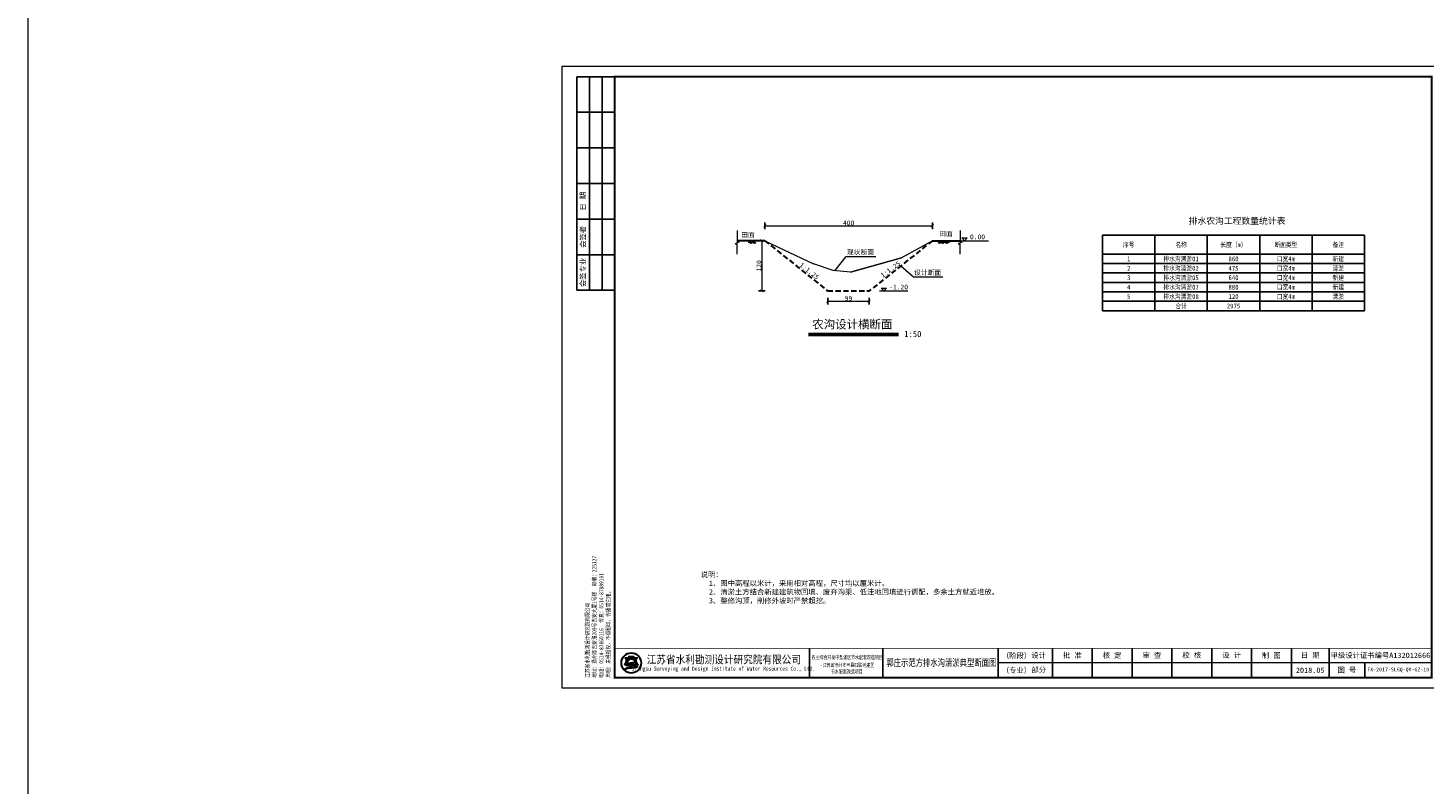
# Model space of a CAD drawing. Extents: x 464172 to 473094, y 3847158 to 3855433.
# Tile 78 of 98: x 469570 to 470236, y 3851338 to 3851700. Entities that reach past the tile are written whole.
import ezdxf
from ezdxf.enums import TextEntityAlignment as Align

# ---------------------------------------------------------------- set-up
doc = ezdxf.new("R2010")
doc.units = 0
doc.header["$PDMODE"] = 34
doc.header["$PDSIZE"] = 0.2
doc.linetypes.add('HIDDEN', pattern=[0.375, 0.25, -0.125])
doc.layers.get('0').update_dxf_attribs({"linetype": 'CONTINUOUS'})
doc.layers.get('Defpoints').update_dxf_attribs({"linetype": 'CONTINUOUS'})
for name, color, linetype, lineweight in [('0.09标注线', 3, 'CONTINUOUS', 9), ('0.13填充', 8, 'CONTINUOUS', 9), ('0.13文字', 3, 'CONTINUOUS', 13), ('1粗线', 7, 'CONTINUOUS', 30), ('文字', 7, 'CONTINUOUS', 15), ('标注', 7, 'CONTINUOUS', 15), ('细实线', 3, 'CONTINUOUS', 20), ('细线', 7, 'CONTINUOUS', 15)]:
    doc.layers.add(name, color=color, linetype=linetype, lineweight=lineweight)
for name, color, linetype in [('THIN', 7, 'CONTINUOUS'), ('断面', 7, 'CONTINUOUS'), ('注释层', 130, 'CONTINUOUS')]:
    doc.layers.add(name, color=color, linetype=linetype)
doc.styles.add('-仿宋_GB2312', font='FangSong_GB2312.ttf')
doc.styles.add('LYJFS', font='times.ttf', dxfattribs={"width": 0.7})
doc.styles.add('仿宋', font='FangSong_GB2312.ttf', dxfattribs={"width": 0.8})
doc.styles.add('宋体', font='txt')
doc.dimstyles.new('副本 (2) STANDARD', dxfattribs={"dimscale": 0, "dimtxt": 3.5, "dimasz": 1.5, "dimexe": 1.5, "dimexo": 1.25, "dimgap": 0.2, "dimtad": 1, "dimdec": 1, "dimzin": 0, "dimdsep": 46, "dimtxsty": '-仿宋_GB2312', "dimblk": 'ARCHTICK', "dimcen": 0.09, "dimadec": 0, "dimazin": 0, "dimtfac": 1, "dimtdec": 1, "dimtix": 1, "dimtmove": 2, "dimatfit": 3, "dimfxl": 1.7, "dimfxlon": 1, "dimtolj": 1, "dimtzin": 0, "dimlwd": 9, "dimarcsym": 0})

# ---------------------------------------------------------------- blocks, each defined once
blk = doc.blocks.new('TK')
h = blk.add_hatch(color=152)
h.dxf.hatch_style = 1
h.paths.add_polyline_path([(37.76634519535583, 12, 1), (28.08865389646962, 12, 1)])
h.paths.add_polyline_path([(37.60348109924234, 12, 1), (28.2515179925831, 12, 1)], flags=16)
h = blk.add_hatch(color=152)
h.dxf.hatch_style = 1
edge = h.paths.add_edge_path()
edge.add_arc((34.80941884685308, 9.57513306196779), 1.461698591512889, 43.31770961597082, 70.37003522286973)
edge.add_arc((33.42980450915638, 5.707128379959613), 5.568375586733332, 70.37003522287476, 84.52854590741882)
edge.add_arc((32.84297213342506, -0.4193509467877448), 11.72289597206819, 84.5285459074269, 95.17746754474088)
edge.add_arc((32.98455917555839, 9.871856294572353), 1.831337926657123, 111.7965680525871, 130.9174013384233, ccw=False)
edge.add_arc((34.88031159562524, 5.13131362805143), 6.936886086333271, 98.84274785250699, 111.79656805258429, ccw=False)
edge.add_arc((35.94667124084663, -1.723120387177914), 13.873772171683, 95.21036804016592, 98.84274785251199, ccw=False)
edge.add_ellipse((32.92749954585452, 12.29239219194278), major_axis=(-1.773815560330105, 0), ratio=0.8776980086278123, start_angle=172.6538623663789, end_angle=176.9129867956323)
edge.add_arc((34.51986391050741, 1.961408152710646), 10.24870363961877, 88.99992913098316, 98.52267106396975)
edge.add_arc((34.12653419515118, 4.586133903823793), 7.594670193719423, 98.5226710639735, 116.8491039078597)
edge.add_arc((31.25213164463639, 10.26438648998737), 1.230336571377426, 116.8491039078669, 139.2900683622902)
edge.add_arc((30.4676556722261, 10.93937889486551), 0.1954369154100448, 139.2900683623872, 263.050638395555)
edge.add_arc((30.65080526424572, 12.44199033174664), 1.70916902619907, 263.0506383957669, 272.136251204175)
edge.add_arc((31.81845295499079, -18.86063964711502), 29.61523112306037, 88.46268833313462, 92.13625120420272, ccw=False)
edge.add_arc((32.47617160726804, 5.646726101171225), 5.099041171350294, 68.07113774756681, 88.46268833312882, ccw=False)
edge.add_arc((36.58583429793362, -10.91731876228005), 21.4080615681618, 95.91294384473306, 98.79521578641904)
edge.add_arc((35.21854840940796, -2.080308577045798), 12.46590188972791, 98.79521578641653, 117.8496747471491)
edge.add_arc((93.71745628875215, -228.4932874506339), 245.9934265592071, 104.7703900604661, 105.15790668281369, ccw=False)
edge.add_line((31.00239690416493, 9.371353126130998), (30.1988762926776, 9.045501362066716))
edge.add_arc((51.56004769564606, -88.12407086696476), 99.48982566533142, 100.90627282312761, 102.39834375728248, ccw=False)
edge.add_line((32.73627937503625, 9.568770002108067), (32.12568198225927, 9.380185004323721))
edge.add_arc((29.81630978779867, 37.97211086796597), 28.68503833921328, 274.6177604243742, 279.6944367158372)
edge.add_arc((33.87653895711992, 14.20489681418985), 4.573507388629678, 279.694436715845, 287.6119267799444)
edge.add_arc((34.76080719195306, 11.41934212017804), 1.650966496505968, 287.6119267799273, 311.5140981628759)
edge.add_arc((35.67269695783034, 10.38914913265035), 0.2751610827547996, 311.5140981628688, 403.3177096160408)
edge = h.paths.add_edge_path()
edge.add_arc((37.34861352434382, 13.13700107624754), 2.066422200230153, 138.9741968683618, 204.1180883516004, ccw=False)
edge.add_line((35.78967558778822, 14.49339822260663), (34.09257231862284, 14.49339822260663))
edge.add_line((34.09257231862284, 14.49339822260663), (34.09257231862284, 15.08006279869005))
edge.add_line((34.09257231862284, 15.08006279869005), (31.76242677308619, 15.08006279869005))
edge.add_line((31.76242677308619, 15.08006279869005), (31.76242677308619, 14.49339822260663))
edge.add_line((31.76242677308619, 14.49339822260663), (30.06532350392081, 14.49339822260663))
edge.add_arc((28.50638556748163, 13.13700107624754), 2.066422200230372, -24.118088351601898, 41.0258031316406, ccw=False)
edge.add_arc((26.96985351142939, 13.82490731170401), 3.749914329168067, 314.34412131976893, 335.8819116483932, ccw=False)
edge.add_arc((28.92445619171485, 14.17747440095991), 3.106664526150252, 282.3877277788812, 290.1465811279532)
edge.add_arc((25.86021252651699, 22.52986678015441), 12.00340818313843, 290.1465811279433, 296.6495194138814)
edge.add_ellipse((32.92749954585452, 12.29239219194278), major_axis=(-1.773815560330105, 0), ratio=0.8776980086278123, start_angle=176.9129867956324, end_angle=378.37473811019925, ccw=False)
edge.add_ellipse((32.92749954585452, 12.29239219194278), major_axis=(-1.773815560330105, 0), ratio=0.8776980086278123, start_angle=172.653862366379, end_angle=176.9129867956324, ccw=False)
edge.add_ellipse((32.92749954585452, 12.29239219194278), major_axis=(-1.773815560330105, 0), ratio=0.8776980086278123, start_angle=161.6252618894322, end_angle=172.653862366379, ccw=False)
edge.add_arc((39.99478656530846, 22.52986678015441), 12.00340818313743, 243.3504805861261, 249.853418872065)
edge.add_arc((36.93054290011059, 14.17747440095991), 3.106664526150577, 249.8534188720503, 257.61227222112)
edge.add_arc((38.88514558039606, 13.82490731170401), 3.74991432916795, 204.1180883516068, 225.6558786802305, ccw=False)
at = {"lineweight": 0}
for p, q in [((0, 0), (0, 297)), ((0, 297), (420, 297)), ((420, 297), (420, 0)), ((415, 12), (208, 12)), ((420, 0), (0, 0))]:
    blk.add_line(p, q, dxfattribs=at)
for p, q in [((25, 292), (7, 292)), ((7, 292), (7, 190)), ((13, 292), (13, 190)), ((19, 292), (19, 190)), ((25, 275), (7, 275)), ((25, 258), (7, 258)), ((25, 241), (7, 241)), ((25, 224), (7, 224)), ((25, 207), (7, 207)), ((25, 190), (7, 190)), ((118, 19), (118, 5)), ((153, 19), (153, 5)), ((208, 19), (208, 5)), ((234, 19), (234, 5)), ((253, 19), (253, 5)), ((272, 19), (272, 5)), ((291, 19), (291, 5)), ((310, 19), (310, 5)), ((329, 19), (329, 5)), ((348, 19), (348, 5)), ((366, 19), (366, 5)), ((383, 12), (383, 5))]:
    blk.add_line(p, q)
at = {"lineweight": 0, "const_width": 1}
blk.add_lwpolyline([(25, 292), (415, 292), (415, 5), (25, 5)], close=True, dxfattribs=at)
at = {"lineweight": 0, "const_width": 0.4}
blk.add_lwpolyline([(415, 19), (25, 19)], dxfattribs=at)
at = {"color": 152}
for points in [[(31.24412181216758, 11.80161767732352, -0.02838203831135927), (29.99446309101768, 11.26089254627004, -0.03386732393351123), (29.59091690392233, 11.14313846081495, 0.09425397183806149), (30.39241989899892, 12.29262248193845, 0.2921547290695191), (30.06532350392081, 14.49339822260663), (31.76242677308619, 14.49339822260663), (31.76242677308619, 15.08006279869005), (34.09257231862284, 15.08006279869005), (34.09257231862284, 14.49339822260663), (35.78967558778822, 14.49339822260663, 0.29215472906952), (35.46257919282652, 12.29262248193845, 0.09425397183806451), (36.2640821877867, 11.14313846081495, -0.03386732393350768), (35.86053600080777, 11.26089254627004, -0.02838203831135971), (34.61087727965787, 11.80161767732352)], [(34.69874112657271, 12.20855064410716, 0.04157472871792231), (33.0009984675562, 12.09693843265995, 0.08013502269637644), (30.6964595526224, 11.36209164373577, 0.09823132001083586), (30.31951032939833, 11.06684867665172, 0.599439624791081), (30.44400935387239, 10.74537776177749, 0.03966424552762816), (30.71451621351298, 10.73400916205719, -0.01603031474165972), (32.61296833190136, 10.7439319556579, -0.08921046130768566), (34.38043466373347, 10.37684270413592, 0.01257694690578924), (33.31247064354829, 10.23900867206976, 0.08333285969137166), (29.39506013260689, 8.941746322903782, -0.001690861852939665), (31.00239690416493, 9.371353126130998), (30.1988762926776, 9.045501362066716, -0.006510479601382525), (32.73627937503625, 9.568770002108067), (32.12568198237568, 9.380185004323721, 0.02215480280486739), (34.64668864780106, 9.696699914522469, 0.03456031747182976), (35.26033732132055, 9.845760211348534, 0.1046726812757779), (35.85507491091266, 10.18311053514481, 0.4234638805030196), (35.87289335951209, 10.57792154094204, 0.1185893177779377), (35.30046801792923, 10.95188049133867, 0.06185687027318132), (33.96074808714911, 11.25013348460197, 0.04649815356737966), (31.78508714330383, 11.25571519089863, -0.08362449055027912), (32.30456102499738, 11.57226833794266, -0.05658197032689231), (33.81395195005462, 11.9857476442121, -0.01585057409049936), (34.68675527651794, 12.09332510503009)]]:
    blk.add_lwpolyline(points, format="xyb", dxfattribs=at)
for radius in [4.838845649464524, 4.675981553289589]:
    blk.add_circle((32.92749954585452, 12), radius, dxfattribs=at)
blk.add_arc((34.88031159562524, 5.13131362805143), 6.936886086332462, 98.84274785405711, 111.7965680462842, dxfattribs=at)
for start_param, end_param in [(2.820892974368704, 6.603884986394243), (3.013378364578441, 3.087714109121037)]:
    blk.add_ellipse((32.92749954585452, 12.29239219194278), major_axis=(-1.773815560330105, 0), ratio=0.8776980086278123, start_param=start_param, end_param=end_param, dxfattribs=at)
at = {"style": '宋体'}
for s, height, width, p in [('江苏省水利勘测设计研究院有限公司', 3.75, 0.9, (77.12731924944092, 13.75084589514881)), ('农业综合开发中型灌区节水配套改造项目', 1.8, 0.75, (136, 14.74047347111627)), ('Jiangsu Surveying and Design Institute of Water Resources Co., Ltd.', 2, 0.8, (76.9551912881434, 9.01340379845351)), ('-江苏省徐州市丰县四联河灌区', 1.8, 0.75, (136, 11.02926161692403)), ('节水配套改造项目', 1.8, 0.75, (135.8399052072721, 7.880905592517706))]:
    blk.add_text(s, height=height, dxfattribs=dict(at, width=width)).set_placement(p, align=Align.MIDDLE)
at = {"style": 'LYJFS'}
for s, p in [('（阶段）', (216.8339300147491, 15.5)), ('（专业）', (216.8339300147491, 8.5))]:
    blk.add_text(s, height=2.5, dxfattribs=at).set_placement(p, align=Align.MIDDLE_CENTER)
at = {"style": '仿宋'}
blk.add_text('2018.05', height=2.5, dxfattribs=at).set_placement((357, 8.5), align=Align.MIDDLE)
at = {"rotation": 90}
for s, insert, char_height, attachment_point, style in [('日 期', (10, 232.5), 2.5, 5, '宋体'), ('会签者', (10, 215.5), 2.5, 5, '宋体'), ('会签专业', (10, 198.5), 2.5, 5, '宋体'), ('江苏省水利勘测设计研究院有限公司\\P地址：扬州市吉安路209号吉安大厦1号楼  邮编：225127\\P电话：0514-87860116  传真：0514-87889101\\P声明：未经授权，不得翻印、传播或它用。', (23.29513194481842, 4.918324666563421), 2, 7, '仿宋')]:
    blk.add_mtext(s, dxfattribs=dict(at, insert=insert, char_height=char_height, attachment_point=attachment_point, style=style))
at = {"char_height": 2.5, "attachment_point": 5, "style": '宋体'}
for s, insert in [('设计', (227.4021536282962, 15.5)), ('批 准', (243.5, 15.5)), ('核 定', (262.4375, 15.47222222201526)), ('审 查', (281.4305555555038, 15.47328627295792)), ('校 核', (300.4652777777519, 15.54328155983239)), ('设 计', (319.4722222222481, 15.59333057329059)), ('制 图', (338.4166666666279, 15.4779241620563)), ('日 期', (357, 15.5)), ('甲级设计证书编号A132012666', (390.5, 15.5)), ('部分', (227.4021536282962, 8.5)), ('图 号', (374.5, 8.5))]:
    blk.add_mtext(s, dxfattribs=dict(at, insert=insert))
blk = doc.blocks.new('_ARCHTICK')
at = {"color": 0, "linetype": 'ByBlock', "const_width": 0.15}
blk.add_lwpolyline([(-0.5, -0.5), (0.5, 0.5)], dxfattribs=at)
blk = doc.blocks.new('*D72')
at = {"layer": '0.09标注线', "color": 0, "lineweight": -2}
for p, q in [((469921.3618363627, 3851603.398934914), (469921.3618363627, 3851606.598934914)), ((470001.3618363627, 3851603.398934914), (470001.3618363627, 3851606.598934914))]:
    blk.add_line(p, q, dxfattribs=at)
at = {"layer": '0.09标注线', "color": 0, "lineweight": 9}
blk.add_line((469921.3618363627, 3851605.098934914), (470001.3618363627, 3851605.098934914), dxfattribs=at)
at = {"layer": 'Defpoints', "color": 0, "lineweight": -3}
for p in [(470001.3618363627, 3851605.098934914), (469921.3618363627, 3851597.947903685), (470001.3618363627, 3851597.947903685)]:
    blk.add_point(p, dxfattribs=at)
at = {"layer": '0.09标注线', "color": 0, "lineweight": 9, "xscale": 1.5, "yscale": 1.5, "zscale": 1.5, "rotation": 180}
blk.add_blockref('_ARCHTICK', (469921.3618363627, 3851605.098934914), dxfattribs=at)
at = {"layer": '0.09标注线', "color": 0, "lineweight": 9, "xscale": 1.5, "yscale": 1.5, "zscale": 1.5}
blk.add_blockref('_ARCHTICK', (470001.3618363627, 3851605.098934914), dxfattribs=at)
at = {"layer": '0.09标注线', "color": 0, "lineweight": 13, "insert": (469961.3618363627, 3851606.448934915), "char_height": 2.3, "attachment_point": 5, "style": '-仿宋_GB2312'}
blk.add_mtext('\\A1;400', dxfattribs=at)
blk = doc.blocks.new('*D73')
at = {"layer": '0.09标注线', "color": 0, "lineweight": -2}
for p, q in [((469951.3618363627, 3851570.713818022), (469951.3618363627, 3851567.513818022)), ((469971.2178908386, 3851570.713818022), (469971.2178908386, 3851567.513818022))]:
    blk.add_line(p, q, dxfattribs=at)
at = {"layer": '0.09标注线', "color": 0, "lineweight": 9}
blk.add_line((469951.3618363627, 3851569.013818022), (469971.2178908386, 3851569.013818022), dxfattribs=at)
at = {"layer": 'Defpoints', "color": 0, "lineweight": -3}
for p in [(469951.3618363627, 3851573.947903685), (469971.2178908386, 3851573.947903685), (469971.2178908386, 3851569.013818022)]:
    blk.add_point(p, dxfattribs=at)
at = {"layer": '0.09标注线', "color": 0, "lineweight": 9, "xscale": 1.5, "yscale": 1.5, "zscale": 1.5, "rotation": 180}
blk.add_blockref('_ARCHTICK', (469951.3618363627, 3851569.013818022), dxfattribs=at)
at = {"layer": '0.09标注线', "color": 0, "lineweight": 9, "xscale": 1.5, "yscale": 1.5, "zscale": 1.5}
blk.add_blockref('_ARCHTICK', (469971.2178908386, 3851569.013818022), dxfattribs=at)
at = {"layer": '0.09标注线', "color": 0, "lineweight": 13, "insert": (469961.2898636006, 3851570.363818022), "char_height": 2.3, "attachment_point": 5, "style": '-仿宋_GB2312'}
blk.add_mtext('\\A1;99', dxfattribs=at)
blk = doc.blocks.new('*D71')
at = {"layer": '0.09标注线', "color": 0, "lineweight": -2}
for p, q in [((469920.1118363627, 3851597.947903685), (469918.355242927, 3851597.947903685)), ((469921.555242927, 3851573.947903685), (469918.355242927, 3851573.947903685))]:
    blk.add_line(p, q, dxfattribs=at)
at = {"layer": '0.09标注线', "color": 0, "lineweight": 9}
blk.add_line((469919.855242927, 3851597.947903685), (469919.855242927, 3851573.947903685), dxfattribs=at)
at = {"layer": 'Defpoints', "color": 0, "lineweight": -3}
for p in [(469921.3618363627, 3851597.947903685), (469919.855242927, 3851573.947903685), (469957.3618363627, 3851573.947903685)]:
    blk.add_point(p, dxfattribs=at)
at = {"layer": '0.09标注线', "color": 0, "lineweight": 9, "xscale": 1.5, "yscale": 1.5, "zscale": 1.5}
for p, rotation in [((469919.855242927, 3851597.947903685), 90), ((469919.855242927, 3851573.947903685), 270)]:
    blk.add_blockref('_ARCHTICK', p, dxfattribs=dict(at, rotation=rotation))
at = {"layer": '0.09标注线', "color": 0, "lineweight": 13, "insert": (469918.5052429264, 3851585.947903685), "char_height": 2.3, "attachment_point": 5, "rotation": 90, "style": '-仿宋_GB2312'}
blk.add_mtext('\\A1;120', dxfattribs=at)

msp = doc.modelspace()

# ---------------------------------------------------------------- linework, layer by layer
at = {"lineweight": 30}
for p, q in [((469921.3618363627, 3851597.947903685), (469908.1497444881, 3851597.947903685)), ((470001.3618363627, 3851597.947903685), (470014.5739282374, 3851597.947903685))]:
    msp.add_line(p, q, dxfattribs=at)
at = {"lineweight": 15}
for p, q in [((469921.3618363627, 3851597.947903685), (469944.6561298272, 3851586.892829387)), ((469954.03360022, 3851583.694440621), (469944.6561298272, 3851586.892829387)), ((469962.2244148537, 3851582.893705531), (469954.03360022, 3851583.694440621))]:
    msp.add_line(p, q, dxfattribs=at)
at = {"color": 7, "lineweight": 25}
for p, q in [((470107.5492425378, 3851600.520042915), (470107.5492425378, 3851564.520042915)), ((470132.5492425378, 3851600.520042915), (470132.5492425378, 3851564.520042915)), ((470157.5492425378, 3851600.520042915), (470157.5492425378, 3851564.520042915)), ((470182.5492425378, 3851600.520042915), (470182.5492425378, 3851564.520042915)), ((470082.5492425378, 3851591.520042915), (470207.5492425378, 3851591.520042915)), ((470082.5492425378, 3851587.020042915), (470207.5492425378, 3851587.020042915)), ((470082.5492425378, 3851582.520042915), (470207.5492425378, 3851582.520042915)), ((470082.5492425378, 3851578.020042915), (470207.5492425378, 3851578.020042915)), ((470082.5492425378, 3851573.520042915), (470207.5492425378, 3851573.520042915)), ((470082.5492425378, 3851569.020042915), (470207.5492425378, 3851569.020042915))]:
    msp.add_line(p, q, dxfattribs=at)
at = {"lineweight": 15}
msp.add_lwpolyline([(470001.3618363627, 3851597.947903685), (469986.6324944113, 3851589.782892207), (469962.2244148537, 3851582.893705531), (469986.6324944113, 3851589.782892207)], dxfattribs=at)
at = {"color": 7, "lineweight": 25}
msp.add_lwpolyline([(470082.5492425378, 3851600.520042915), (470207.5492425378, 3851600.520042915), (470207.5492425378, 3851564.520042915), (470082.5492425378, 3851564.520042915)], close=True, dxfattribs=at)
at = {"layer": '0.09标注线'}
for p, q in [((469908.1497329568, 3851602.786716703), (469908.1497457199, 3851597.430999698)), ((470014.5739167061, 3851602.786716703), (470014.5739294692, 3851597.430999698)), ((469909.1497457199, 3851597.430999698), (469907.1497457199, 3851596.276668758)), ((469908.1497457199, 3851596.276668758), (469907.1497457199, 3851596.276668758)), ((469908.1497434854, 3851591.54697672), (469908.1497457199, 3851596.276668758)), ((469908.1497457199, 3851597.430999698), (469909.1497457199, 3851597.430999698)), ((470015.5739294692, 3851597.430999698), (470013.5739294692, 3851596.276668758)), ((470014.5739294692, 3851596.276668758), (470013.5739294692, 3851596.276668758)), ((470014.5739272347, 3851591.54697672), (470014.5739294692, 3851596.276668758)), ((470014.5739294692, 3851597.430999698), (470015.5739294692, 3851597.430999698))]:
    msp.add_line(p, q, dxfattribs=at)
at = {"layer": '0.13填充', "color": 7, "lineweight": 40, "ltscale": 0.005}
msp.add_line((469942.2198667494, 3851553.471846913), (469985.1659034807, 3851553.471846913), dxfattribs=at)
at = {"layer": '0.13填充', "color": 7, "ltscale": 0.005}
msp.add_line((469942.2198667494, 3851552.62899593), (469985.1659034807, 3851552.62899593), dxfattribs=at)
at = {"layer": '1粗线', "linetype": 'HIDDEN', "lineweight": 30, "ltscale": 10}
for p, q in [((469921.3618363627, 3851597.947903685), (469951.3618363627, 3851573.947903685)), ((470001.3618363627, 3851597.947903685), (469971.2178908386, 3851573.947903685)), ((469951.3618363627, 3851573.947903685), (469971.3618363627, 3851573.947903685))]:
    msp.add_line(p, q, dxfattribs=at)
at = {"layer": 'THIN', "lineweight": 13}
for p, q in [((470014.5739282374, 3851597.947903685), (470028.1003421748, 3851597.947903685)), ((469976.0246222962, 3851573.947903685), (469989.5510362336, 3851573.947903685))]:
    msp.add_line(p, q, dxfattribs=at)
at = {"layer": '断面', "color": 3, "lineweight": 15}
msp.add_line((469569.6374416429, 3855432.776576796), (469569.6374416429, 3847158.406155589), dxfattribs=at)
at = {"layer": '标注', "color": 0, "lineweight": 13}
for p, q in [((469954.7034860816, 3851583.628952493), (469960.2015349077, 3851590.3893931)), ((469960.2015349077, 3851590.3893931), (469974.3050907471, 3851590.3893931)), ((469986.2898636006, 3851585.947903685), (469992.2779289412, 3851580.643124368)), ((469992.2779289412, 3851580.643124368), (470006.3814847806, 3851580.643124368))]:
    msp.add_line(p, q, dxfattribs=at)
at = {"layer": '细实线', "lineweight": 5}
for p, q in [((469913.7965314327, 3851597.650983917), (469913.595219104, 3851596.9743669)), ((469913.5963743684, 3851597.947903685), (469914.5126572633, 3851596.541716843)), ((469913.9544834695, 3851597.416672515), (469913.8055911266, 3851596.896449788)), ((469913.9194741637, 3851597.947903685), (469914.8233790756, 3851596.547608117)), ((469914.2321603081, 3851597.947903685), (469915.1482361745, 3851596.588965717)), ((469915.6176674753, 3851597.650983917), (469915.4163551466, 3851596.9743669)), ((469915.417510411, 3851597.947903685), (469916.3337933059, 3851596.541716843)), ((469915.7756195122, 3851597.416672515), (469915.6267271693, 3851596.896449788)), ((469915.7406102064, 3851597.947903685), (469916.6445151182, 3851596.547608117)), ((469916.0532963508, 3851597.947903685), (469916.9693722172, 3851596.588965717)), ((470004.9226403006, 3851597.947903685), (470004.0065644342, 3851596.588965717)), ((470005.235326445, 3851597.947903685), (470004.3314215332, 3851596.547608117)), ((470005.5584262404, 3851597.947903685), (470004.6421433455, 3851596.541716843)), ((470005.2003171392, 3851597.416672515), (470005.3492094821, 3851596.896449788)), ((470005.3582691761, 3851597.650983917), (470005.5595815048, 3851596.9743669)), ((470006.6703763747, 3851597.947903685), (470005.7543005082, 3851596.588965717)), ((470006.9830625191, 3851597.947903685), (470006.0791576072, 3851596.547608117)), ((470007.3061623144, 3851597.947903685), (470006.3898794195, 3851596.541716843)), ((470006.9480532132, 3851597.416672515), (470007.0969455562, 3851596.896449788)), ((470007.1060052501, 3851597.650983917), (470007.3073175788, 3851596.9743669)), ((470008.4915124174, 3851597.947903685), (470007.5754365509, 3851596.588965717)), ((470008.8041985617, 3851597.947903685), (470007.9002936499, 3851596.547608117)), ((470009.1272983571, 3851597.947903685), (470008.2110154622, 3851596.541716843)), ((470008.769189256, 3851597.416672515), (470008.9180815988, 3851596.896449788)), ((470008.9271412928, 3851597.650983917), (470009.1284536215, 3851596.9743669))]:
    msp.add_line(p, q, dxfattribs=at)
at = {"layer": '细线', "color": 7}
for points in [[(470016.6660698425, 3851597.947903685), (470015.3660698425, 3851599.247903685), (470017.9660698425, 3851599.247903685)], [(469978.1167639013, 3851573.947903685), (469976.8167639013, 3851575.247903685), (469979.4167639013, 3851575.247903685)]]:
    msp.add_lwpolyline(points, close=True, dxfattribs=at)

# ---------------------------------------------------------------- block references
at = {"layer": '断面'}
msp.add_blockref('TK', (469824.6593476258, 3851384.269284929), dxfattribs=at)

# ---------------------------------------------------------------- texts
at = {"color": 7, "lineweight": 25, "style": '-仿宋_GB2312', "width": 0.85}
for s, p in [('序号', (470095.0492425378, 3851596.020042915)), ('名称', (470120.0492425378, 3851596.020042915)), ('长度（m）', (470145.0492425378, 3851596.020042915)), ('断面类型', (470170.0492425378, 3851596.020042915)), ('备注', (470195.0492425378, 3851596.020042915)), ('1', (470095.0492425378, 3851589.270042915)), ('排水沟清淤01', (470120.0492425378, 3851589.270042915)), ('860', (470145.0492425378, 3851589.270042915)), ('口宽4m', (470170.0492425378, 3851589.270042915)), ('新建', (470195.0492425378, 3851589.270042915)), ('2', (470095.0492425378, 3851584.770042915)), ('排水沟清淤02', (470120.0492425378, 3851584.770042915)), ('475', (470145.0492425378, 3851584.770042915)), ('口宽4m', (470170.0492425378, 3851584.770042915)), ('清淤', (470195.0492425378, 3851584.770042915)), ('4', (470095.0492425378, 3851575.770042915)), ('3', (470095.0492425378, 3851580.270042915)), ('排水沟清淤05', (470120.0492425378, 3851580.270042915)), ('排水沟清淤07', (470120.0492425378, 3851575.770042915)), ('880', (470145.0492425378, 3851575.770042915)), ('640', (470145.0492425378, 3851580.270042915)), ('口宽4m', (470170.0492425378, 3851580.270042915)), ('口宽4m', (470170.0492425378, 3851575.770042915)), ('新建', (470195.0492425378, 3851580.270042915)), ('新建', (470195.0492425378, 3851575.770042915)), ('5', (470095.0492425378, 3851571.270042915)), ('排水沟清淤08', (470120.0492425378, 3851571.270042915)), ('120', (470145.0492425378, 3851571.270042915)), ('口宽4m', (470170.0492425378, 3851571.270042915)), ('清淤', (470195.0492425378, 3851571.270042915)), ('合计', (470120.0492425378, 3851566.770042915)), ('2975', (470145.0492425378, 3851566.770042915))]:
    msp.add_text(s, height=2.3, dxfattribs=at).set_placement(p, align=Align.MIDDLE_CENTER)
at = {"layer": '0.09标注线', "color": 7, "style": '-仿宋_GB2312'}
msp.add_text('排水农沟工程数量统计表', height=3, dxfattribs=at).set_placement((470123.6317959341, 3851605.906349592))
at = {"layer": '0.09标注线', "color": 7, "linetype": 'Continuous', "lineweight": 13, "style": '-仿宋_GB2312'}
for s, height, p in [('田面', 2.3, (470004.5864894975, 3851600.1559229)), ('田面', 2.3, (469910.0772302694, 3851599.61273495)), ('现状断面', 2.3, (469960.5285977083, 3851591.313495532)), ('设计断面', 2.3, (469992.6049917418, 3851581.5672268)), ('-1.20', 2.3, (469980.7206017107, 3851574.668510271)), ('1:50', 3, (469987.9118329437, 3851551.88978583))]:
    msp.add_text(s, height=height, dxfattribs=at).set_placement(p)
at = {"layer": '0.13文字', "linetype": 'Continuous', "lineweight": 13, "insert": (470207.4784689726, 3851394.044803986), "char_height": 1.8, "width": 55.55091040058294, "attachment_point": 1, "style": 'LYJFS'}
msp.add_mtext('{\\fFangSong_GB2312|b0|i0|c134|p49;\\W1;\\C7; FX-2017-SLGQ-QY-GZ-10}', dxfattribs=at)
at = {"layer": 'THIN', "lineweight": 13, "style": '-仿宋_GB2312'}
msp.add_text('0.00', height=2.3, dxfattribs=at).set_placement((470019.2699076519, 3851598.668510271))
at = {"layer": '文字', "color": 7, "linetype": 'Continuous', "lineweight": 13, "style": '-仿宋_GB2312'}
msp.add_text('农沟设计横断面', height=4, dxfattribs=at).set_placement((469982.2330249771, 3851555.986267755), align=Align.RIGHT)
at = {"layer": '文字', "color": 7, "style": '-仿宋_GB2312', "width": 0.75}
msp.add_text('郭庄示范方排水沟清淤典型断面图', height=3.332746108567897, dxfattribs=at).set_placement((469979.3611391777, 3851394.760081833))
at = {"layer": '文字', "color": 7, "insert": (469890.7403799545, 3851439.752430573), "char_height": 2.5, "width": 208.3816698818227, "attachment_point": 1, "style": '-仿宋_GB2312'}
msp.add_mtext('说明：\\P  1、图中高程以米计，采用相对高程，尺寸均以厘米计。    \\P  2、清淤土方结合新建建筑物回填、废弃沟渠、低洼地回填进行调配，多余土方就近堆放。\\P  3、整修沟顶，削修外坡时严禁超挖。', dxfattribs=at)
at = {"layer": '注释层', "color": 0, "linetype": 'Continuous', "lineweight": 13, "char_height": 2.299999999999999, "style": '-仿宋_GB2312'}
for insert, attachment_point, rotation in [((469947.5292783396, 3851580.977309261), 3, 321.23935938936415), ((469976.2766925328, 3851582.02732544), 1, 36.415040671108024)]:
    msp.add_mtext('{\\fKaiTi_GB2312|b0|i0|c134|p49;1:1.25}', dxfattribs=dict(at, insert=insert, attachment_point=attachment_point, rotation=rotation))

# ---------------------------------------------------------------- dimensions: what is measured, and where the dimension line sits
at = {"layer": '0.09标注线', "color": 3, "lineweight": 13}
for base, p1, p2, picture, middle in [((470001.3618363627, 3851605.098934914), (469921.3618363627, 3851597.947903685), (470001.3618363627, 3851597.947903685), '*D72', (469961.3618363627, 3851606.448934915)), ((469971.2178908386, 3851569.013818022), (469951.3618363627, 3851573.947903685), (469971.2178908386, 3851573.947903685), '*D73', (469961.2898636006, 3851570.363818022))]:
    dim = msp.add_linear_dim(base=base, p1=p1, p2=p2, dimstyle='副本 (2) STANDARD', override={"dimscale": 1, "dimtxt": 2.3, "dimdec": 0, "dimlfac": 5}, dxfattribs=at)
    dim.commit()
    dim.dimension.update_dxf_attribs({"geometry": picture, "text_midpoint": middle})
dim = msp.add_linear_dim(base=(469919.855242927, 3851573.947903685), p1=(469921.3618363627, 3851597.947903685), p2=(469957.3618363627, 3851573.947903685), angle=90, dimstyle='副本 (2) STANDARD', override={"dimscale": 1, "dimtxt": 2.3, "dimdec": 0, "dimlfac": 5}, dxfattribs=at)
dim.commit()
dim.dimension.update_dxf_attribs({"geometry": '*D71', "text_midpoint": (469918.5052429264, 3851585.947903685)})

doc.saveas('drawing.dxf')
